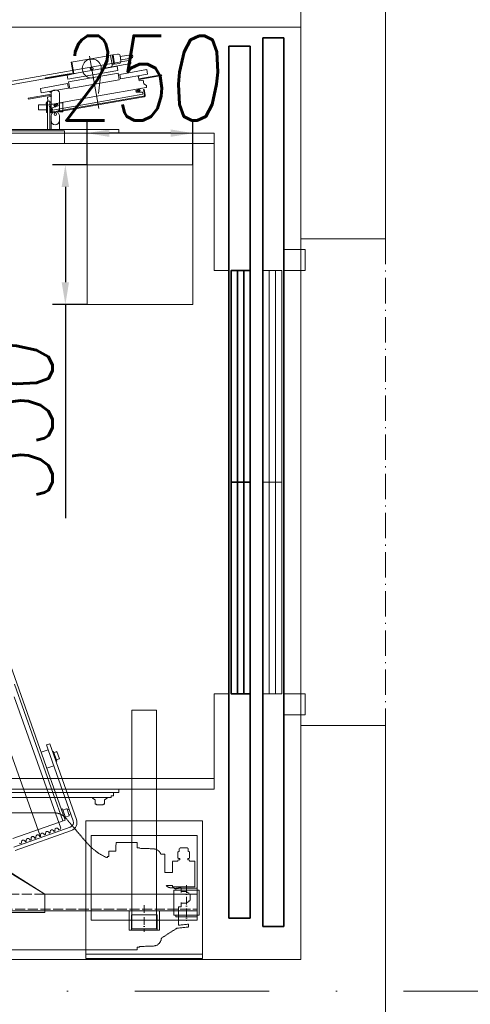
# Model space of a CAD drawing. Header units: millimetres. Extents: x 213386 to 459888, y 74252 to 208052.
# Tile 127 of 256: x 389313 to 390377, y 157301 to 159627. Entities that reach past the tile are written whole.
import ezdxf

# ---------------------------------------------------------------- set-up
doc = ezdxf.new("R2010")
doc.units = ezdxf.units.MM
for name, pattern in [('ACAD_ISO02W100', [15, 12, -3]), ('ACAD_ISO10W100', [18.5, 12, -3, 0.5, -3]), ('ČERCHOVANÁ', [25.4, 12.7, -6.35, 0, -6.35])]:
    doc.linetypes.add(name, pattern=pattern)
doc.layers.get('Defpoints').update_dxf_attribs({"color": 255, "lineweight": 0})
for name, color, linetype, lineweight in [('CONT_25', 255, 'Continuous', 0), ('DASH_25', 255, 'ACAD_ISO02W100', 0), ('DASHD_25', 255, 'ACAD_ISO10W100', 0), ('NOVÁ TENKÁ', 255, 'Continuous', 0), ('OBRYSY', 255, 'Continuous', 0), ('OSY', 255, 'Continuous', 0), ('TENKA', 255, 'Continuous', 0), ('ŽB', 255, 'Continuous', 0)]:
    doc.layers.add(name, color=color, linetype=linetype, lineweight=lineweight)
doc.layers.add('DIM_COMP_AUX', color=255, linetype='Continuous', lineweight=0, plot=False)
doc.styles.add('ROMANS', font='romans.shx', dxfattribs={"width": 0.75, "oblique": 5, "height": 200})
doc.dimstyles.new('KONE_mm', dxfattribs={"dimscale": 15, "dimtxt": 3.5, "dimasz": 3.5, "dimexe": 2, "dimexo": 0, "dimgap": 2, "dimtad": 1, "dimdec": 0, "dimrnd": 0.01, "dimzin": 0, "dimdsep": 46, "dimtxsty": 'ROMANS', "dimsah": 1, "dimcen": 0, "dimclrd": 256, "dimclre": 256, "dimclrt": 256, "dimadec": 1, "dimazin": 3, "dimtfac": 1, "dimtdec": 0, "dimtmove": 0, "dimatfit": 3, "dimfxl": 1, "dimtolj": 1, "dimtzin": 0, "dimarcsym": 0})

# ---------------------------------------------------------------- blocks, each defined once
blk = doc.blocks.new('MX20_Planview')
at = {"layer": 'DASH_25', "ltscale": 0.25}
for p, q in [((58.2, 667), (58.2, 679.8)), ((58.2, 679.8), (119.2, 679.8)), ((119.2, 679.8), (119.2, 626.8)), ((26.9, 659.9), (26.9, 646.7)), ((35.4, 664.1), (31.1, 664.1)), ((36.6, 667), (50.9, 667)), ((55.2, 662.7), (52.1, 662.7)), ((56.4, 667), (58.2, 667)), ((130.1, 660.7), (132, 661.7)), ((130.1, 648), (130.1, 660.7)), ((132, 661.7), (133.6, 665.7)), ((133.6, 665.7), (136, 665.7)), ((136, 667.7), (137.2, 668.9)), ((136, 665.7), (136, 667.7)), ((137.2, 668.9), (150.8, 668.9)), ((150.8, 668.9), (152, 667.7)), ((152, 667.7), (152, 665.7)), ((152, 665.7), (153.6, 665.7)), ((153.6, 665.7), (156, 661.7)), ((156, 661.7), (157.9, 660.7)), ((157.9, 660.7), (157.9, 648)), ((207.3, 664.7), (213.8, 664.8)), ((209.9, 640.9), (207.3, 664.7)), ((216.8, 637.3), (213.8, 664.8)), ((35.4, 642.5), (31.1, 642.5)), ((36.6, 639.5), (50.9, 639.5)), ((55.2, 643.9), (52.1, 643.9)), ((56.4, 639.5), (58.2, 639.5)), ((58.2, 626.8), (58.2, 639.5)), ((121.4, 630.9), (121.2, 622.6)), ((121.4, 630.9), (122.6, 630.9)), ((122, 646.9), (121.5, 646.4)), ((121.5, 646.4), (121.5, 641.4)), ((121.5, 641.4), (122, 640.9)), ((132, 646.9), (122, 646.9)), ((122, 640.9), (122.6, 640.9)), ((122.6, 630.9), (122.6, 640.9)), ((122.6, 640.9), (122.6, 640.9)), ((122.6, 630.9), (122.6, 630.9)), ((132, 646.9), (130.1, 648)), ((157.9, 648), (156, 646.9)), ((156, 646.9), (166, 646.9)), ((166, 646.9), (166.5, 646.4)), ((166.5, 641.4), (166, 640.9)), ((209.9, 640.9), (166, 640.9)), ((166.5, 646.4), (166.5, 641.4)), ((240, 600.6), (216.8, 637.3)), ((42, 608.9), (85, 608.9)), ((42, 608.9), (42, 601.2)), ((85, 626.8), (58.2, 626.8)), ((85, 626.8), (85, 608.9)), ((115.7, 626.8), (115.7, 611.8)), ((119.2, 626.8), (115.7, 626.8)), ((28, 548.9), (29.1, 581.3)), ((260, 548.9), (258.9, 581.3)), ((260, 548.9), (258.9, 581.3)), ((14.2, 543.5), (26.5, 543.5)), ((14.2, 493.5), (14.2, 543.5)), ((26.5, 548.9), (28, 548.9)), ((26.5, 543.5), (26.5, 548.9)), ((261.5, 548.9), (260, 548.9)), ((261.5, 548.9), (260, 548.9)), ((261.5, 543.5), (261.5, 548.9)), ((261.5, 543.5), (268, 543.5)), ((268, -543.5), (268, 543.5)), ((14.2, 493.5), (35.1, 492.9)), ((35.1, 476.7), (35.1, 492.9)), ((47.1, 476.2), (35.6, 476.2)), ((47.1, 473.2), (47.1, 476.2)), ((50, 473.2), (47.1, 473.2)), ((50, 473.2), (50, 471.2)), ((13.8, 423.4), (-37.7, 379.5)), ((-55.9, 233.6), (-55.9, 346)), ((-27.6, 164), (-52.2, 216.7)), ((-30.5, 163.5), (-30.5, 151.5)), ((-27.6, 164), (-30, 164)), ((-30, 151), (-22.5, 151)), ((-22.5, 161.5), (-22.5, 161.5)), ((-22.5, 153.5), (-22.5, 153.5)), ((-22.5, 151), (-22.5, 149)), ((-22.5, 149), (-21.8, 149)), ((-20.9, 99.7), (-20.9, 140.8)), ((-20.9, 101.7), (-20.9, 99.7)), ((-10.9, 89.7), (0, 89.7)), ((0, -89.7), (0, 89.7)), ((-10.9, -89.7), (0, -89.7)), ((-20.9, -101.7), (-20.9, -99.7)), ((-20.9, -99.7), (-20.9, -140.8)), ((-30.5, -163.5), (-30.5, -151.5)), ((-30, -151), (-22.5, -151)), ((-22.5, -149), (-21.8, -149)), ((-22.5, -151), (-22.5, -149)), ((-27.6, -164), (-52.2, -216.7)), ((-27.6, -164), (-30, -164)), ((-55.9, -233.6), (-55.9, -346)), ((13.8, -423.4), (-37.7, -379.5)), ((35, -492.9), (35, -476.7)), ((35.5, -476.2), (47, -476.2)), ((47, -473.2), (50, -473.2)), ((47, -473.2), (47, -476.2)), ((50, -473.2), (50, -471.2)), ((14.2, -493.5), (35, -492.9)), ((14.2, -543.5), (14.2, -493.5)), ((14.2, -543.5), (26.5, -543.5)), ((26.5, -543.5), (26.5, -548.9)), ((26.5, -548.9), (28, -548.9)), ((28, -548.9), (29.1, -581.3)), ((260, -548.9), (258.9, -581.3)), ((260, -548.9), (258.9, -581.3)), ((261.5, -548.9), (260, -548.9)), ((261.5, -548.9), (260, -548.9)), ((261.5, -543.5), (261.5, -548.9)), ((261.5, -543.5), (268, -543.5)), ((42, -608.9), (42, -601.2)), ((236, -627.9), (236, -604.8)), ((238, -601.9), (238, -601.9)), ((245.1, -599.6), (238.1, -601.9)), ((42, -608.9), (85, -608.9)), ((58.2, -626.8), (58.2, -639.5)), ((85, -626.8), (58.2, -626.8)), ((85, -613.1), (85, -608.9)), ((85, -626.8), (85, -608.9)), ((121.3, -626.8), (119.2, -626.8)), ((119.2, -679.8), (119.2, -626.8)), ((121.4, -630.9), (121.3, -626.8)), ((224, -625.9), (217.4, -636.3)), ((236, -627.9), (226, -627.9)), ((236, -627.9), (226, -627.9)), ((26.9, -646.7), (26.9, -659.9)), ((35.4, -642.5), (31.1, -642.5)), ((36.6, -639.5), (50.9, -639.5)), ((55.2, -643.9), (52.1, -643.9)), ((56.4, -639.5), (58.2, -639.5)), ((122.6, -630.9), (121.4, -630.9)), ((121.5, -641.4), (122, -640.9)), ((121.5, -646.4), (121.5, -641.4)), ((122, -646.9), (121.5, -646.4)), ((122.6, -640.9), (122, -640.9)), ((132, -646.9), (122, -646.9)), ((122.6, -630.9), (122.6, -640.9)), ((132, -646.9), (130.1, -648)), ((132, -646.9), (130.1, -648)), ((132, -646.9), (130.1, -648)), ((132, -646.9), (130.1, -648)), ((132, -646.9), (130.1, -648)), ((132, -646.9), (130.1, -648)), ((132, -646.9), (130.1, -648)), ((130.1, -648), (130.1, -660.7)), ((130.1, -648), (130.1, -660.7)), ((130.1, -648), (130.1, -660.7)), ((130.1, -648), (130.1, -660.7)), ((130.1, -648), (130.1, -660.7)), ((130.1, -648), (130.1, -660.7)), ((130.1, -648), (130.1, -660.7)), ((157.9, -648), (156, -646.9)), ((156, -646.9), (165.6, -646.9)), ((157.9, -648), (156, -646.9)), ((157.9, -648), (156, -646.9)), ((157.9, -648), (156, -646.9)), ((157.9, -648), (156, -646.9)), ((157.9, -660.7), (157.9, -648)), ((157.9, -660.7), (157.9, -648)), ((157.9, -660.7), (157.9, -648)), ((157.9, -660.7), (157.9, -648)), ((157.9, -660.7), (157.9, -648)), ((166.5, -641.4), (166, -640.9)), ((209, -640.9), (166, -640.9)), ((166, -646.9), (166.5, -646.4)), ((166.5, -646.4), (166.5, -641.4)), ((35.4, -664.1), (31.1, -664.1)), ((36.6, -667), (50.9, -667)), ((55.2, -662.7), (52.1, -662.7)), ((56.4, -667), (58.2, -667)), ((58.2, -667), (58.2, -679.8)), ((130.1, -660.7), (132, -661.7)), ((130.1, -660.7), (132, -661.7)), ((130.1, -660.7), (132, -661.7)), ((130.1, -660.7), (132, -661.7)), ((130.1, -660.7), (132, -661.7)), ((130.1, -660.7), (132, -661.7)), ((130.1, -660.7), (132, -661.7)), ((132, -661.7), (133.6, -665.7)), ((132, -661.7), (133.6, -665.7)), ((132, -661.7), (133.6, -665.7)), ((132, -661.7), (133.6, -665.7)), ((132, -661.7), (133.6, -665.7)), ((132, -661.7), (133.6, -665.7)), ((132, -661.7), (133.6, -665.7)), ((133.6, -665.7), (136, -665.7)), ((133.6, -665.7), (136, -665.7)), ((133.6, -665.7), (136, -665.7)), ((133.6, -665.7), (136, -665.7)), ((133.6, -665.7), (136, -665.7)), ((133.6, -665.7), (136, -665.7)), ((133.6, -665.7), (136, -665.7)), ((136, -665.7), (136, -667.7)), ((136, -665.7), (136, -667.7)), ((136, -665.7), (136, -667.7)), ((136, -665.7), (136, -667.7)), ((136, -665.7), (136, -667.7)), ((136, -665.7), (136, -667.7)), ((136, -667.7), (137.2, -668.9)), ((136, -667.7), (137.2, -668.9)), ((136, -667.7), (137.2, -668.9)), ((136, -667.7), (137.2, -668.9)), ((136, -667.7), (137.2, -668.9)), ((136, -667.7), (137.2, -668.9)), ((137.2, -668.9), (150.8, -668.9)), ((137.2, -668.9), (150.8, -668.9)), ((137.2, -668.9), (150.8, -668.9)), ((137.2, -668.9), (150.8, -668.9)), ((137.2, -668.9), (150.8, -668.9)), ((137.2, -668.9), (139.4, -668.9)), ((150.8, -668.9), (152, -667.7)), ((150.8, -668.9), (152, -667.7)), ((150.8, -668.9), (152, -667.7)), ((150.8, -668.9), (152, -667.7)), ((150.8, -668.9), (152, -667.7)), ((152, -665.7), (153.6, -665.7)), ((152, -667.7), (152, -665.7)), ((152, -667.7), (152, -665.7)), ((152, -667.7), (152, -665.7)), ((152, -667.7), (152, -665.7)), ((152, -667.7), (152, -665.7)), ((152, -665.7), (153.6, -665.7)), ((152, -665.7), (153.6, -665.7)), ((152, -665.7), (153.6, -665.7)), ((152, -665.7), (153.6, -665.7)), ((153.6, -665.7), (156, -661.7)), ((153.6, -665.7), (156, -661.7)), ((153.6, -665.7), (156, -661.7)), ((153.6, -665.7), (156, -661.7)), ((153.6, -665.7), (156, -661.7)), ((156, -661.7), (157.9, -660.7)), ((156, -661.7), (157.9, -660.7)), ((156, -661.7), (157.9, -660.7)), ((156, -661.7), (157.9, -660.7)), ((156, -661.7), (157.9, -660.7)), ((58.2, -679.8), (119.2, -679.8))]:
    blk.add_line(p, q, dxfattribs=at)
for centre, radius, start, end in [((31.1, 659.9), 4.2, 90, 180), ((40.6, 663.6), 5.25, 139.1176, 174.8153), ((46.9, 663.6), 5.25, 349.8415, 40.8824), ((60.3, 663.6), 5.25, 139.1176, 190.1585), ((31.1, 646.7), 4.2, 180, 270), ((40.6, 643), 5.25, 185.1847, 220.8824), ((46.9, 643), 5.25, 319.1176, 10.1585), ((60.3, 643), 5.25, 169.8415, 220.8824), ((107.2, 622.9), 14, 307.3916, 360), ((49.1, 580.6), 20, 117.1987, 178), ((39, 601.2), 3, 288.0343, 360), ((238.9, 580.6), 20, 2, 86.8412), ((-77.4, 530.1), 140.3, 310.542, 335.2076), ((35.6, 476.7), 0.5, 180, 270), ((-15.9, 346), 40, 122.8982, 180), ((-15.9, 233.6), 40, 180, 205), ((-30, 163.5), 0.5, 90, 180), ((-30, 151.5), 0.5, 180, 270), ((-60.9, 140.8), 40, 0, 11.8522), ((-10.9, 99.7), 10, 180, 270), ((-10.9, -99.7), 10, 90, 180), ((-30, -151.5), 0.5, 90, 180), ((-60.9, -140.8), 40, 348.1478, 0), ((-30, -163.5), 0.5, 180, 270), ((-15.9, -233.6), 40, 155, 180), ((-15.9, -346), 40, 180, 237.1018), ((-77.4, -530.1), 140.3, 24.7924, 49.458), ((35.5, -476.7), 0.5, 90, 180), ((49.1, -580.6), 20, 182, 242.8013), ((238.9, -580.6), 20, 288.0343, 358), ((238.9, -580.6), 20, 288.0343, 358), ((39, -601.2), 3, 360, 71.9657), ((239, -604.8), 3, 108.0343, 180), ((226, -625.9), 2, 179.4199, 270), ((31.1, -646.7), 4.2, 90, 180), ((40.6, -643), 5.25, 139.1176, 174.8153), ((46.9, -643), 5.25, 349.8415, 40.8824), ((60.3, -643), 5.25, 139.1176, 190.1585), ((209, -630.9), 10, 270, 327.6863), ((31.1, -659.9), 4.2, 180, 270), ((40.6, -663.6), 5.25, 185.1847, 220.8824), ((46.9, -663.6), 5.25, 319.1176, 10.1585), ((60.3, -663.6), 5.25, 169.8415, 220.8824)]:
    blk.add_arc(centre, radius, start, end, dxfattribs=at)
blk = doc.blocks.new('10020_TravellingCableSupport_769652_0')
at = {"layer": 'CONT_25', "ltscale": 15}
for p, q in [((-4, 110), (-4, -110)), ((-4, 110), (0, 110)), ((0, 110), (0, -110)), ((-4, 75), (-180, 75)), ((-180, 75), (-180, -325)), ((-136, 75), (-176, 75)), ((-4, -110), (-136, -325)), ((0, -110), (-136, -325)), ((0, -110), (-4, -110)), ((-180, -325), (-136, -325)), ((-176, -325), (-176, -685)), ((-136, -325), (-136, -685)), ((-176, -630), (-186, -630)), ((-136, -630), (-126.7, -630)), ((-136, -685), (-176, -685))]:
    blk.add_line(p, q, dxfattribs=at)
at = {"layer": 'CONT_25', "ltscale": 2}
for p, q in [((-176, 75), (-176, -325)), ((-176, -524.3), (-221, -524.3)), ((-221, -595.8), (-221, -524.3)), ((-185, -529.8), (-221, -529.8)), ((-185, -590.2), (-185, -529.8)), ((-185, -590.2), (-221, -590.2)), ((-176, -595.8), (-221, -595.8))]:
    blk.add_line(p, q, dxfattribs=at)
at = {"layer": 'CONT_25', "ltscale": 1.5}
for p, q in [((-186.2, -635), (-190.2, -635)), ((-190.2, -635), (-190.2, -685)), ((-126.5, -630), (-186.2, -630)), ((-186.2, -630), (-186.2, -690)), ((-176.2, -630), (-186.2, -630)), ((-136.5, -630), (-126.5, -630)), ((-136, -630), (-126.6, -630)), ((-126.5, -630), (-126.5, -690)), ((-126.5, -635), (-122.5, -635)), ((-122.5, -635), (-122.5, -685)), ((-186.2, -685), (-190.2, -685)), ((-126.5, -690), (-186.2, -690)), ((-126.5, -685), (-122.5, -685))]:
    blk.add_line(p, q, dxfattribs=at)
at = {"layer": 'DASH_25', "ltscale": 2}
for p, q in [((-172, 75), (-172, -685)), ((-136, -325), (-136, 75))]:
    blk.add_line(p, q, dxfattribs=at)
at = {"layer": 'DASHD_25', "ltscale": 1.5}
for p, q in [((-162.7, -560), (-225.3, -560)), ((-114.8, -660), (-199.4, -660))]:
    blk.add_line(p, q, dxfattribs=at)
blk = doc.blocks.new('*D979')
at = {"layer": 'Defpoints', "color": 0, "transparency": 16777216}
for p in [(700, 505), (774.6, 505), (700, 255)]:
    blk.add_point(p, dxfattribs=at)
at = {"layer": 'DIM_COMP_AUX', "lineweight": -2, "transparency": 16777216}
for p, q in [((700, 505), (804.6, 505)), ((774.6, 307.5), (774.6, 452.5)), ((700, 255), (804.6, 255))]:
    blk.add_line(p, q, dxfattribs=at)
at = {"layer": 'DIM_COMP_AUX', "transparency": 16777216}
for points in [[(783.4, 452.5), (765.9, 452.5), (774.6, 505)], [(783.4, 307.5), (765.9, 307.5), (774.6, 255)]]:
    blk.add_solid(points, dxfattribs=at)
at = {"layer": 'DIM_COMP_AUX', "transparency": 16777216, "insert": (904.6, 380), "char_height": 200, "attachment_point": 5, "rotation": 270, "style": 'ROMANS'}
blk.add_mtext('\\A1;250', dxfattribs=at)
blk = doc.blocks.new('*D980')
at = {"layer": 'Defpoints', "color": 0, "transparency": 16777216}
for p in [(370, 556.2), (370, 505), (700, 505)]:
    blk.add_point(p, dxfattribs=at)
at = {"layer": 'DIM_COMP_AUX', "lineweight": -2, "transparency": 16777216}
for p, q in [((370, 505), (370, 586.2)), ((700, 505), (700, 586.2)), ((370, 556.2), (-134.9, 556.2)), ((647.5, 556.2), (422.5, 556.2))]:
    blk.add_line(p, q, dxfattribs=at)
at = {"layer": 'DIM_COMP_AUX', "transparency": 16777216}
for points in [[(422.5, 565), (422.5, 547.5), (370, 556.2)], [(647.5, 565), (647.5, 547.5), (700, 556.2)]]:
    blk.add_solid(points, dxfattribs=at)
at = {"layer": 'DIM_COMP_AUX', "transparency": 16777216, "insert": (91.3, 686.2), "char_height": 200, "attachment_point": 5, "style": 'ROMANS'}
blk.add_mtext('\\A1;330', dxfattribs=at)
blk = doc.blocks.new('10020_Elevator_0')
at = {"layer": 'NOVÁ TENKÁ'}
for p, q in [((-775, 1880), (-775, 205)), ((775, 205), (775, 1880)), ((-750, 1855), (-750, 205)), ((750, 205), (750, 1855)), ((-885.49, 616.04), (885.09, 1245.09)), ((750, 558), (750, 784)), ((780, 784), (780, 558)), ((-795, 763.39), (-795, 448)), ((-783, 762.5), (-783, 430)), ((783, 430), (783, 762.5)), ((-735.09, 596.61), (-372.15, 725.06)), ((-872.77, 542.04), (-919.81, 674.96)), ((-865.23, 544.71), (-912.27, 677.63)), ((-848.14, 556.59), (-891.92, 680.06)), ((-556.73, 677.22), (-867.74, 566.89)), ((-526.87, 676.67), (-850.21, 562.22)), ((887.3, 694.57), (939.02, 401.29)), ((895.18, 695.96), (946.89, 402.68)), ((-902.67, 665.38), (-903.89, 662.83)), ((-903.89, 662.83), (-902.77, 659.68)), ((-899.87, 659.91), (-902.77, 659.68)), ((-899.49, 650.43), (-897.09, 652.08)), ((-899.49, 650.43), (-898.76, 648.37)), ((-895.86, 648.6), (-898.76, 648.37)), ((-895.48, 639.12), (-893.08, 640.77)), ((-895.48, 639.12), (-894.75, 637.06)), ((-891.85, 637.29), (-894.75, 637.06)), ((-891.47, 627.81), (-889.07, 629.46)), ((-891.47, 627.81), (-890.74, 625.75)), ((-887.83, 625.98), (-890.74, 625.75)), ((-887.46, 616.5), (-885.06, 618.15)), ((-887.46, 616.5), (-886.72, 614.44)), ((-883.82, 614.67), (-886.72, 614.44)), ((-883.44, 605.19), (-881.04, 606.84)), ((-883.44, 605.19), (-882.71, 603.13)), ((-682.11, 596.79), (-687.95, 613.29)), ((829.5, 620), (841.5, 620)), ((829.5, 601), (829.5, 620)), ((841.5, 601), (841.5, 620)), ((-879.81, 603.36), (-882.71, 603.13)), ((-879.43, 593.88), (-877.03, 595.53)), ((-879.43, 593.88), (-878.7, 591.82)), ((-875.8, 592.05), (-878.7, 591.82)), ((-875.42, 582.57), (-873.02, 584.22)), ((-875.42, 582.57), (-874.69, 580.51)), ((-682.11, 596.79), (-849.91, 537.4)), ((-848.21, 556.57), (-735.09, 596.61)), ((-668.13, 593.25), (-847.24, 529.86)), ((-719.82, 583.44), (-725.66, 599.94)), ((-708.77, 576.22), (-686.15, 584.22)), ((-688.98, 583.22), (-686.74, 576.91)), ((-686.98, 586.58), (-686.15, 584.22)), ((-670.8, 600.79), (-682.11, 596.79)), ((-668.13, 593.25), (-670.8, 600.79)), ((783, 598.5), (850.5, 598.5)), ((783, 592.5), (850.5, 592.5)), ((783, 590), (815.56, 590)), ((823.5, 601), (847.5, 601)), ((823.5, 598.5), (823.5, 601)), ((823.5, 592.5), (823.5, 590)), ((833.44, 590), (823.5, 590)), ((829.5, 588.96), (829.5, 590)), ((844.5, 590), (833.44, 590)), ((847.5, 590), (844.5, 590)), ((847.5, 598.5), (847.5, 601)), ((847.5, 592.5), (847.5, 590)), ((869.25, 590), (847.5, 590)), ((850.5, 598.5), (850.5, 592.5)), ((-871.79, 580.74), (-874.69, 580.51)), ((-871.41, 571.26), (-869.01, 572.91)), ((-871.41, 571.26), (-870.29, 568.11)), ((-870.29, 568.11), (-867.74, 566.89)), ((-844.55, 555.21), (-821.92, 563.22)), ((-821.64, 553.42), (-824.75, 562.22)), ((-822.76, 565.58), (-821.92, 563.22)), ((-709.61, 578.57), (-708.77, 576.22)), ((-705.95, 577.22), (-703.71, 570.9)), ((-703.44, 570.15), (-703.71, 570.9)), ((-703.44, 570.15), (-686.48, 576.15)), ((-686.74, 576.91), (-686.48, 576.15)), ((815.56, 570), (783, 570)), ((832.97, 570), (824.99, 570)), ((824.99, 570), (824.99, 562)), ((846.01, 562), (824.99, 562)), ((829.5, 570), (829.5, 571.04)), ((844.5, 570), (833.44, 570)), ((846.01, 570), (844.5, 570)), ((869.25, 570), (846.01, 570)), ((846.01, 570), (846.01, 562)), ((-845.38, 557.57), (-844.55, 555.21)), ((-838.61, 547.42), (-841.72, 556.21)), ((-837.46, 546.87), (-822.19, 552.27)), ((-833.89, 543.07), (-835.48, 547.57)), ((-822.57, 547.08), (-824.17, 551.57)), ((780, 558), (750, 558)), ((-800.33, 486), (-796.72, 492.25)), ((-796.72, 492.25), (-795, 492.25)), ((-811.37, 483), (-812, 481.92)), ((-812, 481.92), (-812, 468.09)), ((-811.37, 467), (-812, 468.09)), ((-811, 483), (-811.37, 483)), ((-811, 467), (-811.37, 467)), ((-800.33, 486), (-811, 486)), ((-811, 483), (-811, 486)), ((-811, 464), (-811, 467)), ((-811, 464), (-800.33, 464)), ((-800.33, 464), (-796.72, 457.75)), ((-796.72, 457.75), (-795, 457.75)), ((-791, 448), (-795, 448)), ((-791, 442.5), (-791, 448)), ((-791, 442.5), (-783, 442.5)), ((-775, 430), (-783, 430)), ((775, 430), (783, 430)), ((946.89, 402.68), (939.02, 401.29)), ((-550, 40), (-600, 40)), ((-600, 40), (-600, -10)), ((-550, -10), (-550, 40)), ((450, 40), (500, 40)), ((450, -10), (450, 40)), ((500, 40), (500, -10)), ((-550, 0), (450, 0)), ((-600, -10), (-550, -10)), ((500, -10), (450, -10))]:
    blk.add_line(p, q, dxfattribs=at)
at = {"layer": 'NOVÁ TENKÁ', "ltscale": 0.25}
for p, q in [((855.19, 643.6), (857.16, 643.95)), ((855.19, 643.6), (864.74, 589.44)), ((857.16, 643.95), (866.71, 589.78)), ((869.69, 613.16), (880.53, 615.07)), ((880.98, 549.14), (869.69, 613.16)), ((891.81, 551.05), (880.53, 615.07)), ((822.42, 587.56), (860.8, 369.92)), ((860.8, 369.92), (822.42, 587.56)), ((824.78, 585.69), (824.39, 587.91)), ((824.39, 587.91), (824.78, 585.69)), ((824.78, 585.69), (862.38, 372.48)), ((824.78, 585.69), (862.38, 372.48)), ((838.64, 593.46), (824.85, 591.03)), ((824.85, 591.03), (838.64, 593.46)), ((838.99, 591.5), (825.2, 589.06)), ((838.99, 591.5), (825.2, 589.06)), ((828.68, 586.63), (834.09, 587.59)), ((828.68, 586.63), (847.52, 479.78)), ((834.09, 587.59), (839.3, 573.27)), ((838.99, 591.5), (838.64, 593.46)), ((838.64, 593.46), (838.99, 591.5)), ((840.73, 575.86), (839.27, 584.14)), ((841.13, 599.49), (841.94, 600.65)), ((841.13, 599.49), (861.8, 482.3)), ((841.94, 600.65), (845.39, 601.26)), ((842.96, 589.15), (842.96, 573.92)), ((845.39, 601.26), (851.18, 597.2)), ((851.18, 597.2), (860.05, 598.76)), ((860.05, 598.76), (861.78, 588.91)), ((861.78, 588.91), (864.74, 589.44)), ((866.71, 589.78), (872.12, 590.74)), ((871.78, 592.71), (873.25, 592.97)), ((872.12, 590.74), (871.78, 592.71)), ((904.97, 603.13), (903, 602.78)), ((913.68, 542.22), (903, 602.78)), ((915.65, 542.56), (904.97, 603.13)), ((844.14, 580.73), (835.86, 579.27)), ((839.3, 573.27), (842.96, 573.92)), ((880.22, 545.96), (895.98, 548.74)), ((900.89, 428.77), (880.22, 545.96)), ((880.98, 549.14), (891.81, 551.05)), ((895.98, 548.74), (916.64, 431.55)), ((902.1, 550.33), (911.94, 552.06)), ((902.1, 550.33), (922.93, 432.15)), ((911.94, 552.06), (915.33, 532.86)), ((913.68, 542.22), (915.65, 542.56)), ((915.53, 537.47), (914.67, 542.39)), ((942.3, 541.17), (914.72, 536.31)), ((915.53, 537.47), (942.12, 542.16)), ((942.12, 542.16), (958.45, 449.58)), ((956.74, 499.04), (832.89, 477.2)), ((866.36, 372.93), (847.52, 479.78)), ((882.46, 365.1), (861.8, 482.3)), ((868.08, 478.33), (922.05, 471.96)), ((926.17, 471.37), (932.78, 433.89)), ((937.33, 441.8), (936.63, 445.74)), ((936.78, 445.76), (958.45, 449.58)), ((959.29, 445.67), (937.33, 441.8)), ((959.64, 443.7), (937.67, 439.83)), ((939.69, 440.18), (939.35, 442.15)), ((957.62, 443.34), (957.27, 445.31)), ((959.29, 445.67), (958.59, 449.61)), ((961.55, 432.87), (959.64, 443.7)), ((916.64, 431.55), (900.89, 428.77)), ((902.69, 426.04), (913.52, 427.95)), ((913.97, 362.03), (902.69, 426.04)), ((924.81, 363.94), (913.52, 427.95)), ((922.93, 432.15), (932.78, 433.89)), ((939.58, 428.99), (937.67, 439.83)), ((945.38, 424.94), (957.49, 427.07)), ((947.49, 425.31), (951.9, 400.3)), ((955.37, 426.7), (959.78, 401.69)), ((862.38, 372.48), (862.77, 370.26)), ((862.38, 372.48), (862.77, 370.26)), ((866.36, 372.93), (871.77, 373.88)), ((878.87, 383.76), (870.59, 382.3)), ((871.77, 389.11), (875.43, 389.76)), ((871.77, 373.88), (871.77, 389.11)), ((875.46, 378.89), (874, 387.17)), ((880.64, 375.45), (875.43, 389.76)), ((891.12, 370.69), (899.99, 372.26)), ((898.25, 382.1), (901.2, 382.63)), ((899.99, 372.26), (898.25, 382.1)), ((901.2, 382.63), (910.75, 328.46)), ((903.17, 382.97), (908.59, 383.93)), ((903.17, 382.97), (912.72, 328.81)), ((908.94, 381.96), (908.59, 383.93)), ((908.94, 381.96), (910.41, 382.22)), ((924.03, 368.37), (922.46, 377.24)), ((877.71, 371.88), (863.92, 369.45)), ((863.92, 369.45), (877.71, 371.88)), ((878.06, 369.91), (864.27, 367.48)), ((878.06, 369.91), (864.27, 367.48)), ((877.71, 371.88), (878.06, 369.91)), ((877.71, 371.88), (878.06, 369.91)), ((882.46, 365.1), (883.62, 364.29)), ((883.62, 364.29), (887.07, 364.9)), ((887.07, 364.9), (891.12, 370.69)), ((913.97, 362.03), (924.81, 363.94)), ((910.75, 328.46), (912.72, 328.81))]:
    blk.add_line(p, q, dxfattribs=at)
at = {"layer": 'NOVÁ TENKÁ', "lineweight": 35}
for p, q in [((-1100, 40), (-1100, 90)), ((-1100, 90), (1000, 90)), ((1000, 90), (1000, 40)), ((1000, 40), (-1100, 40))]:
    blk.add_line(p, q, dxfattribs=at)
at = {"layer": 'NOVÁ TENKÁ', "ltscale": 0.25}
for points in [[(903, 602.78), (904.97, 603.13), (914.78, 547.49), (912.81, 547.14), (911.94, 552.06)], [(915.65, 542.56), (913.68, 542.22), (912.81, 547.14), (914.78, 547.49)]]:
    blk.add_lwpolyline(points, close=True, dxfattribs=at)
at = {"layer": 'NOVÁ TENKÁ'}
for points in [[(-850, 507.5), (-1175, 507.5), (-1175, 232.5), (-850, 232.5)], [(-885, 495), (-1085, 495), (-1085, 245), (-885, 245)], [(-1072, 341), (-1072, 399), (-1105, 399), (-1105, 341)], [(-588.5, 341), (-588.5, 399), (-1105, 399), (-1105, 341)], [(-50, 45), (-50, 90), (-550, 90), (-550, 45)], [(450, 45), (450, 90), (-50, 90), (-50, 45)]]:
    blk.add_lwpolyline(points, close=True, dxfattribs=at)
for points in [[(-1165, 507.5), (-1165, 232.5)], [(-775, 205), (-550, 205), (-550, 170)], [(775, 205), (450, 205), (450, 170)], [(-550, 75), (-50, 75)], [(-50, 75), (450, 75)], [(-550, 60), (-50, 60)], [(-50, 60), (450, 60)]]:
    blk.add_lwpolyline(points, dxfattribs=at)
at = {"layer": 'NOVÁ TENKÁ', "linetype": 'Continuous'}
blk.add_lwpolyline([(700, 255), (370, 255), (370, 505), (700, 505)], close=True, dxfattribs=at)
at = {"layer": 'NOVÁ TENKÁ', "lineweight": 35}
for points in [[(-1080, 170), (980, 170), (980, 120), (-1080, 120)], [(-50, 120), (-50, 165), (-550, 165), (-550, 120)], [(450, 120), (450, 165), (-50, 165), (-50, 120)]]:
    blk.add_lwpolyline(points, close=True, dxfattribs=at)
for points in [[(-550, 150), (-50, 150)], [(-50, 150), (450, 150)], [(-550, 135), (-50, 135)], [(-50, 135), (450, 135)]]:
    blk.add_lwpolyline(points, dxfattribs=at)
at = {"layer": 'NOVÁ TENKÁ'}
blk.add_circle((819.49, 580), 3, dxfattribs=at)
at = {"layer": 'NOVÁ TENKÁ', "ltscale": 0.25}
for centre, radius in [((840, 580), 3), ((927.29, 493.84), 3.4), ((874.73, 383.03), 3)]:
    blk.add_circle(centre, radius, dxfattribs=at)
at = {"layer": 'NOVÁ TENKÁ'}
for centre, radius, start, end in [((-899.53, 655.62), 4.3, 304.53137, 94.53137), ((-895.52, 644.31), 4.3, 304.53137, 94.53137), ((-891.51, 633), 4.3, 304.53137, 94.53137), ((-887.49, 621.69), 4.3, 304.53137, 94.53137), ((-883.48, 610.38), 4.3, 304.53137, 94.53137), ((-879.47, 599.07), 4.3, 304.53137, 94.53137), ((-875.46, 587.76), 4.3, 304.53137, 94.53137), ((815.56, 582), 8, 41.81031, 90), ((824.5, 590), 4, 221.81031, 318.18969), ((833.44, 582), 8, 90, 138.18969), ((-871.45, 576.45), 4.3, 304.53137, 94.53137), ((815.56, 578), 8, 270, 318.18969), ((824.5, 570), 4, 41.81031, 138.18969), ((833.44, 578), 8, 221.81031, 270), ((-853.92, 548.71), 20, 199.49073, 289.49073), ((-853.92, 548.71), 12, 199.49073, 289.49073), ((-837.76, 547.72), 0.9, 199.49073, 289.49073), ((-822.49, 553.12), 0.9, 289.49073, 19.49073)]:
    blk.add_arc(centre, radius, start, end, dxfattribs=at)
at = {"layer": 'NOVÁ TENKÁ', "ltscale": 0.25}
for centre, radius, start, end in [((825.37, 588.08), 3, 100, 190), ((825.37, 588.08), 3, 100, 190), ((825.37, 588.08), 1, 100, 190), ((825.37, 588.08), 1, 100, 190), ((927.29, 493.84), 22.5, 256.54231, 190), ((935.74, 451.67), 6, 190, 280), ((944.51, 429.86), 5, 190, 280), ((956.62, 432), 5, 280, 10), ((955.84, 401), 4, 190, 10), ((863.75, 370.44), 3, 190, 280), ((863.75, 370.44), 3, 190, 280), ((863.75, 370.44), 1, 190, 280), ((863.75, 370.44), 1, 190, 280)]:
    blk.add_arc(centre, radius, start, end, dxfattribs=at)
at = {"layer": 'NOVÁ TENKÁ'}
for centre, major_axis, ratio, start_param, end_param in [((804.87, 580), (-10.37, 0), 0.9642054, 4.712389, 7.8539816), ((869.25, 580), (0, 10), 0.7254197, 3.1415927, 6.2831853)]:
    blk.add_ellipse(centre, major_axis=major_axis, ratio=ratio, start_param=start_param, end_param=end_param, dxfattribs=at)
at = {"layer": 'NOVÁ TENKÁ', "rotation": 180}
blk.add_blockref('MX20_Planview', (-887, 930), dxfattribs=at)
at = {"layer": 'NOVÁ TENKÁ'}
blk.add_blockref('10020_TravellingCableSupport_769652_0', (-887, 930), dxfattribs=at)
at = {"layer": 'DIM_COMP_AUX'}
dim = blk.add_linear_dim(base=(370, 556.23), p1=(700, 505), p2=(370, 505), angle=180, dimstyle='KONE_mm', override={"dimdec": 0}, dxfattribs=at)
dim.commit()
dim.dimension.update_dxf_attribs({"geometry": '*D980', "text_midpoint": (91.31, 686.23)})
dim = blk.add_linear_dim(base=(774.64, 505), p1=(700, 255), p2=(700, 505), angle=90, dimstyle='KONE_mm', override={"dimdec": 0}, dxfattribs=at)
dim.commit()
dim.dimension.update_dxf_attribs({"geometry": '*D979', "text_midpoint": (774.64, 380), "dimtype": 128})

msp = doc.modelspace()

# ---------------------------------------------------------------- linework, layer by layer
at = {"layer": 'OBRYSY'}
msp.add_line((389976.638, 159609.654), (387876.638, 159609.654), dxfattribs=at)
at = {"layer": 'OSY', "linetype": 'ČERCHOVANÁ', "ltscale": 25}
msp.add_line((400063.194, 157332.154), (372424.222, 157332.154), dxfattribs=at)
at = {"layer": 'TENKA', "ltscale": 5}
msp.add_line((389976.638, 159109.654), (389976.638, 157959.654), dxfattribs=at)
at = {"layer": 'TENKA', "linetype": 'ACAD_ISO10W100', "ltscale": 5}
msp.add_line((390176.638, 159109.654), (390176.638, 157959.654), dxfattribs=at)
at = {"layer": 'ŽB'}
for p, q in [((389976.638, 160299.654), (389976.638, 159109.654)), ((390176.638, 160299.654), (390176.638, 159109.654)), ((389976.638, 157959.654), (389976.638, 157407.154)), ((390176.638, 157959.654), (390176.638, 156772.134)), ((387876.638, 157407.154), (389976.638, 157407.154))]:
    msp.add_line(p, q, dxfattribs=at)
at = {"layer": 'ŽB', "ltscale": 5}
for p, q in [((389976.638, 159109.654), (390176.638, 159109.654)), ((389976.638, 157959.654), (390176.638, 157959.654))]:
    msp.add_line(p, q, dxfattribs=at)

# ---------------------------------------------------------------- block references
at = {"rotation": 90}
msp.add_blockref('10020_Elevator_0', (389976.638, 158584.654), dxfattribs=at)

doc.saveas('drawing.dxf')
